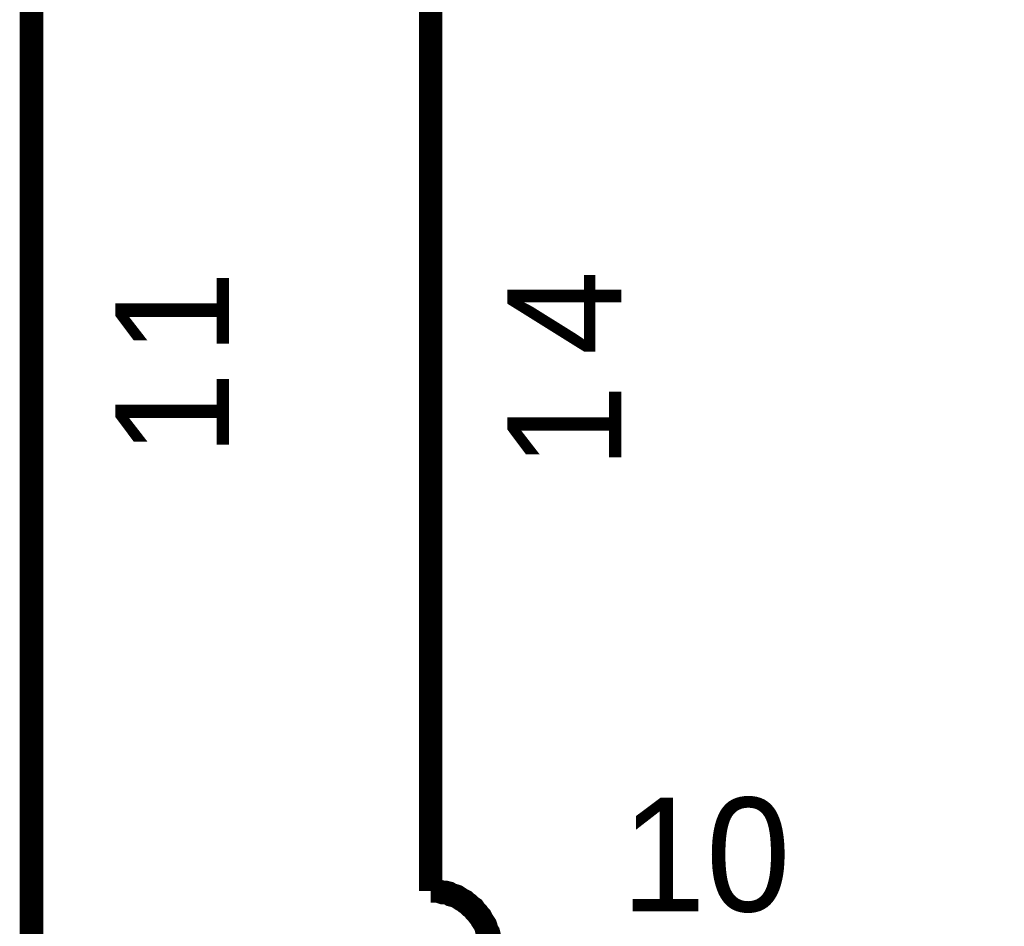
# Model space of a CAD drawing. Extents: x 0 to 17, y 0 to 11.
# Tile 9 of 29: x 4.894 to 5.388, y 6.012 to 6.467. Entities that reach past the tile are written whole.
import ezdxf

# ---------------------------------------------------------------- set-up
doc = ezdxf.new("R2010")
doc.units = 0
doc.layers.add('SHEET', color=255, linetype='CONTINUOUS')

msp = doc.modelspace()

# ---------------------------------------------------------------- linework, layer by layer
at = {"layer": 'SHEET', "const_width": 0.0118}
for points in [[(4.90025, 5.89999), (4.90025, 9.99964), (5.90018, 9.99964)], [(5.10024, 8.17), (5.10024, 6.02988)], [(5.12954, 6.00572), (5.12954, 6.00731), (5.12915, 6.00889), (5.12835, 6.01008), (5.12796, 6.01166), (5.12756, 6.01285), (5.12677, 6.01404), (5.12598, 6.01523), (5.12519, 6.01681), (5.12439, 6.01761), (5.1236, 6.01879), (5.12241, 6.01998), (5.12162, 6.02117), (5.12043, 6.02196), (5.11925, 6.02315), (5.11806, 6.02394), (5.11727, 6.02473), (5.11568, 6.02553), (5.11449, 6.02632), (5.11331, 6.02711), (5.11212, 6.02751), (5.11053, 6.0279), (5.10935, 6.02869), (5.10776, 6.02909), (5.10618, 6.02909), (5.10499, 6.02949), (5.10341, 6.02988), (5.10182, 6.02988), (5.10024, 6.02988)], [(5.10024, 6.02988), (5.10024, 6.02988), (5.10024, 6.02988), (5.10024, 6.02988), (5.10024, 6.02988), (5.10024, 6.02988), (5.10024, 6.02988), (5.10024, 6.02988), (5.10024, 6.02988), (5.10024, 6.02988), (5.10024, 6.02988), (5.10024, 6.02988), (5.10024, 6.02988), (5.10024, 6.02988), (5.10024, 6.02988), (5.10024, 6.02988), (5.10024, 6.02988), (5.10024, 6.02988), (5.10024, 6.02988), (5.10024, 6.02988), (5.10024, 6.02988), (5.10024, 6.02988), (5.10024, 6.02988), (5.10024, 6.02988), (5.10024, 6.02988), (5.10024, 6.02988), (5.10024, 6.02988), (5.10024, 6.02988), (5.10024, 6.02988), (5.10024, 6.02988), (5.10024, 6.02988), (5.10024, 6.02988), (5.10024, 6.02988)]]:
    msp.add_lwpolyline(points, dxfattribs=at)

# ---------------------------------------------------------------- texts
at = {"layer": 'SHEET'}
for s, p in [('4', (5.19568, 6.29839)), ('1', (4.99925, 6.29839)), ('1', (4.99925, 6.2477)), ('1', (5.19568, 6.24136))]:
    msp.add_text(s, height=0.05703, rotation=90, dxfattribs=at).set_placement(p)
msp.add_text('10', height=0.057028, dxfattribs=at).set_placement((5.19568, 6.01959))

doc.saveas('drawing.dxf')
